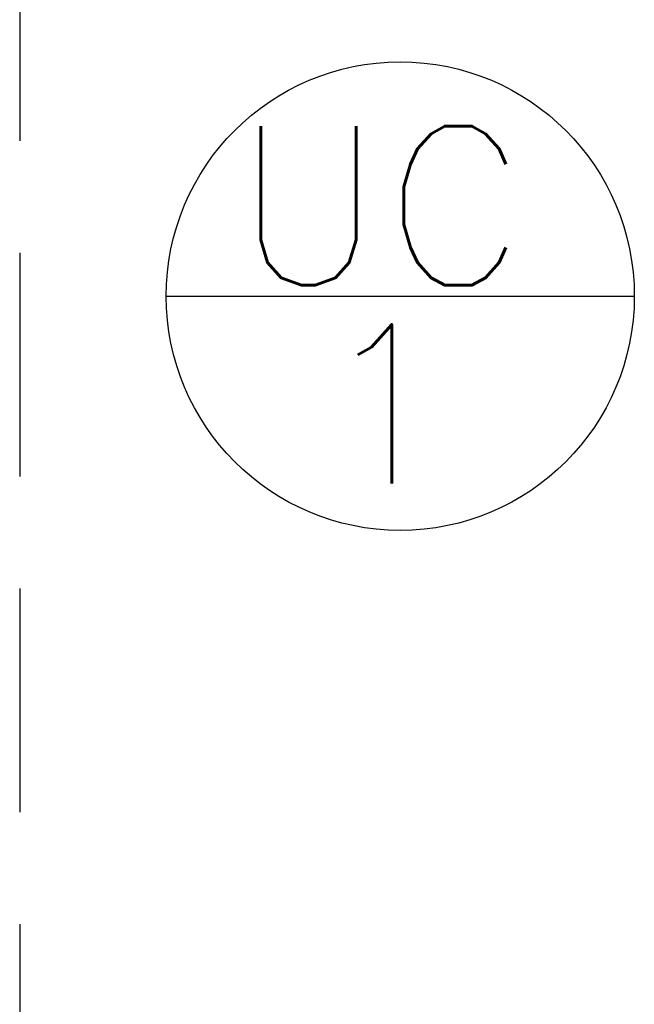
# Model space of a CAD drawing. Extents: x 40.7 to 137.4, y -250.8 to -221.5.
# Tile 4 of 256: x 55.527 to 56.145, y -239.212 to -238.222. Entities that reach past the tile are written whole.
import ezdxf

# ---------------------------------------------------------------- set-up
doc = ezdxf.new("R2010")
doc.units = 0
doc.header["$MEASUREMENT"] = 0
doc.linetypes.add('HIDDEN', pattern=[0.375, 0.25, -0.125])
doc.layers.add('I-LIN_CHANADA', color=1, linetype='CONTINUOUS')
doc.layers.add('paredes1', color=8, linetype='CONTINUOUS')
doc.layers.add('I-TEXTOS', color=2, linetype='CONTINUOUS', lineweight=25)
doc.styles.add('ROMANS', font='romans')

msp = doc.modelspace()

# ---------------------------------------------------------------- linework, layer by layer
at = {"layer": 'I-LIN_CHANADA'}
msp.add_line((55.6741, -238.49984), (56.14523, -238.49984), dxfattribs=at)
msp.add_circle((55.90966, -238.49984), 0.23556, dxfattribs=at)
at = {"layer": 'paredes1', "linetype": 'HIDDEN', "ltscale": 0.9}
msp.add_line((55.52669, -228.33134), (55.52669, -240.76864), dxfattribs=at)

# ---------------------------------------------------------------- texts
at = {"layer": 'I-TEXTOS', "color": 2, "style": 'ROMANS'}
for s, p in [('UC', (55.7418, -238.48895)), ('1', (55.82577, -238.68835))]:
    msp.add_text(s, height=0.16, rotation=359.99932, dxfattribs=at).set_placement(p)

doc.saveas('drawing.dxf')
